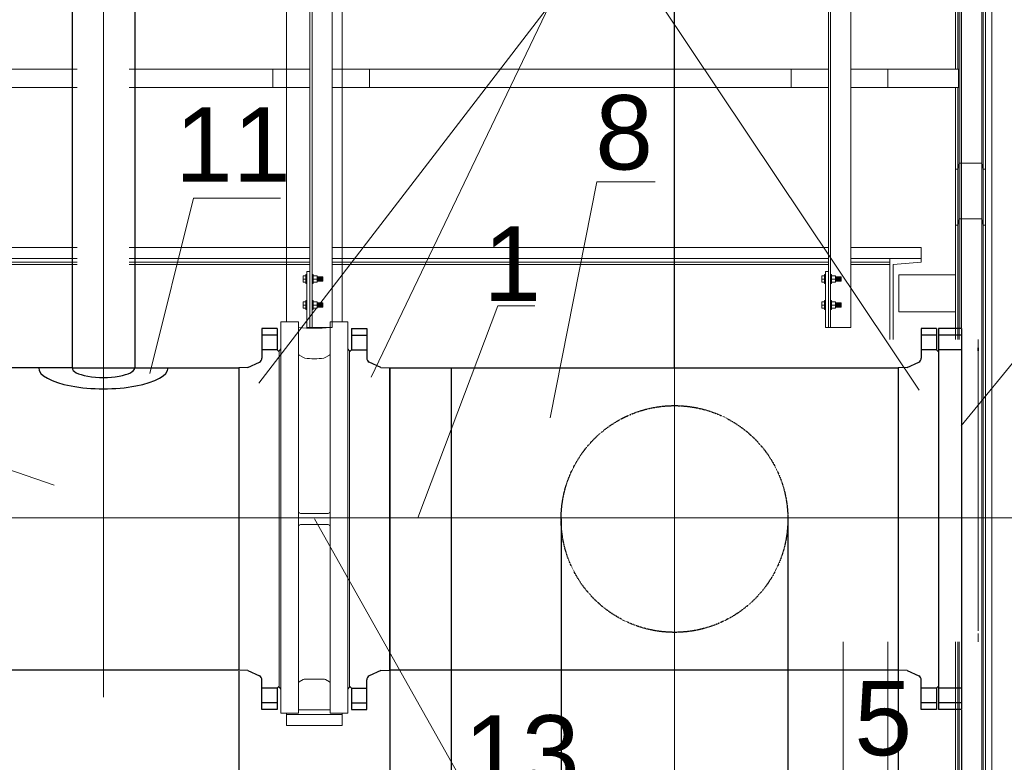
# Model space of a CAD drawing. Header units: millimetres. Extents: x -3176 to 162662, y -36434 to 57907.
# Tile 46 of 155: x 88413 to 91062, y -1415 to 583. Entities that reach past the tile are written whole.
import ezdxf

# ---------------------------------------------------------------- set-up
doc = ezdxf.new("R2010")
doc.units = ezdxf.units.MM
doc.linetypes.add('CENTER', pattern=[2, 1.25, -0.25, 0.25, -0.25])
doc.linetypes.add('HIDDEN', pattern=[0.125, 0.085, -0.04])
doc.layers.get('0').update_dxf_attribs({"lineweight": 5})
for name, color, linetype, lineweight in [('!UG_kształtki', 10, 'Continuous', 30), ('!UG_Naw_N1', 112, 'Continuous', 30), ('!UG_Pomocnicza', 7, 'Continuous', 5), ('!UG_wymiary', 7, 'Continuous', 5), ('1-Sheet - 32170-CIV-6170-DW-2035-015-02 - PRZEKROJE A-A - B-B$0$A-COLS', 8, 'Continuous', 0), ('1-Sheet - 32170-CIV-6170-DW-2035-015-02 - PRZEKROJE A-A - B-B$0$A-GENM', 8, 'Continuous', 0), ('1-Sheet - 32170-CIV-6170-DW-2035-015-02 - PRZEKROJE A-A - B-B$0$A-WALL', 8, 'Continuous', 0), ('1-Sheet - 32170-CIV-6170-DW-2035-015-02 - PRZEKROJE A-A - B-B$0$Q-SPCQ', 8, 'Continuous', 0), ('1-Sheet - 32170-CIV-6170-DW-2035-015-02 - PRZEKROJE A-A - B-B$0$S-BEAM', 8, 'Continuous', 0)]:
    doc.layers.add(name, color=color, linetype=linetype, lineweight=lineweight)
doc.layers.add('!UG_tekst', color=7, linetype='Continuous')
doc.styles.get("Standard").update_dxf_attribs({"font": 'arial.ttf'})
doc.dimstyles.get("Standard").update_dxf_attribs({"dimtxt": 100, "dimasz": 100, "dimexe": 0.18, "dimexo": 2, "dimgap": 0.09, "dimtad": 1, "dimdec": 0, "dimzin": 0, "dimdsep": 46, "dimtxsty": 'Standard', "dimblk": 'OBLIQUE', "dimcen": 0, "dimdle": 0.5, "dimclrd": 256, "dimclrt": 256, "dimadec": 0, "dimazin": 0, "dimtfac": 1, "dimtdec": 0, "dimtofl": 0, "dimtmove": 1, "dimatfit": 3, "dimldrblk": 'OBLIQUE', "dimfxl": 1, "dimtfillclr": 256, "dimtolj": 1, "dimtzin": 0, "dimlwd": -1, "dimarcsym": 0})

# ---------------------------------------------------------------- blocks, each defined once
blk = doc.blocks.new('_OBLIQUE')
at = {"color": 0, "linetype": 'ByBlock'}
blk.add_line((-0.5, -0.5), (0.5, 0.5), dxfattribs=at)
blk = doc.blocks.new('*D41')
at = {"layer": '!UG_Pomocnicza', "transparency": 16777216}
blk.add_line((90946.1, 4246.9), (94129.1, 4246.9), dxfattribs=at)
at = {"layer": '!UG_Pomocnicza', "color": 0, "lineweight": -2, "transparency": 16777216}
for p, q in [((90946.6, -245.7), (90946.6, 4247.1)), ((94128.6, 4248.9), (94128.6, 4247.1))]:
    blk.add_line(p, q, dxfattribs=at)
at = {"layer": 'Defpoints', "color": 0, "transparency": 16777216}
for p in [(94128.6, 4246.9), (94128.6, 4246.9), (90946.6, -247.7)]:
    blk.add_point(p, dxfattribs=at)
at = {"layer": '!UG_Pomocnicza', "transparency": 16777216, "xscale": 100, "yscale": 100, "zscale": 100, "rotation": 180}
blk.add_blockref('_OBLIQUE', (90946.6, 4246.9), dxfattribs=at)
at = {"layer": '!UG_Pomocnicza', "transparency": 16777216, "xscale": 100, "yscale": 100, "zscale": 100}
blk.add_blockref('_OBLIQUE', (94128.6, 4246.9), dxfattribs=at)
at = {"layer": '!UG_Pomocnicza', "transparency": 16777216, "insert": (92537.6, 4298.1), "char_height": 100, "attachment_point": 5}
blk.add_mtext('\\A1;3182', dxfattribs=at)
blk = doc.blocks.new('*D44')
at = {"layer": '!UG_Pomocnicza', "transparency": 16777216}
blk.add_line((90174.1, 4246.9), (90947.1, 4246.9), dxfattribs=at)
at = {"layer": '!UG_Pomocnicza', "color": 0, "lineweight": -2, "transparency": 16777216}
for p, q in [((90174.6, -351.7), (90174.6, 4247.1)), ((90946.6, 4248.9), (90946.6, 4247.1))]:
    blk.add_line(p, q, dxfattribs=at)
at = {"layer": 'Defpoints', "color": 0, "transparency": 16777216}
for p in [(90946.6, 4246.9), (90946.6, 4246.9), (90174.6, -353.7)]:
    blk.add_point(p, dxfattribs=at)
at = {"layer": '!UG_Pomocnicza', "transparency": 16777216, "xscale": 100, "yscale": 100, "zscale": 100, "rotation": 180}
blk.add_blockref('_OBLIQUE', (90174.6, 4246.9), dxfattribs=at)
at = {"layer": '!UG_Pomocnicza', "transparency": 16777216, "xscale": 100, "yscale": 100, "zscale": 100}
blk.add_blockref('_OBLIQUE', (90946.6, 4246.9), dxfattribs=at)
at = {"layer": '!UG_Pomocnicza', "transparency": 16777216, "insert": (90560.6, 4297.2), "char_height": 100, "attachment_point": 5}
blk.add_mtext('\\A1;772', dxfattribs=at)
blk = doc.blocks.new('*D69')
at = {"layer": '!UG_Pomocnicza', "color": 0, "lineweight": -2, "transparency": 16777216}
for p, q in [((88239.6, -1168.7), (88239.6, -1829.2)), ((89002.6, -1169.3), (89002.6, -1829.2))]:
    blk.add_line(p, q, dxfattribs=at)
at = {"layer": '!UG_Pomocnicza', "transparency": 16777216}
blk.add_line((88239.1, -1829), (89003.1, -1829), dxfattribs=at)
at = {"layer": 'Defpoints', "color": 0, "transparency": 16777216}
for p in [(88239.6, -1166.7), (89002.6, -1167.3), (89002.6, -1829)]:
    blk.add_point(p, dxfattribs=at)
at = {"layer": '!UG_Pomocnicza', "transparency": 16777216, "xscale": 100, "yscale": 100, "zscale": 100, "rotation": 180}
blk.add_blockref('_OBLIQUE', (88239.6, -1829), dxfattribs=at)
at = {"layer": '!UG_Pomocnicza', "transparency": 16777216, "xscale": 100, "yscale": 100, "zscale": 100}
blk.add_blockref('_OBLIQUE', (89002.6, -1829), dxfattribs=at)
at = {"layer": '!UG_Pomocnicza', "transparency": 16777216, "insert": (88621.1, -1777.9), "char_height": 100, "attachment_point": 5}
blk.add_mtext('\\A1;763', dxfattribs=at)
blk = doc.blocks.new('*D71')
at = {"layer": '!UG_Pomocnicza', "color": 0, "lineweight": -2, "transparency": 16777216}
for p, q in [((89408.6, -1168.7), (89408.6, -1829.2)), ((89573.6, -1168.7), (89573.6, -1829.2))]:
    blk.add_line(p, q, dxfattribs=at)
at = {"layer": '!UG_Pomocnicza', "transparency": 16777216}
for p, q in [((89408.1, -1829), (89574.1, -1829)), ((89491.1, -1829), (89537.1, -1982.5)), ((89537.1, -1982.5), (89749.6, -1982.5))]:
    blk.add_line(p, q, dxfattribs=at)
at = {"layer": 'Defpoints', "color": 0, "transparency": 16777216}
for p in [(89408.6, -1166.7), (89573.6, -1166.7), (89573.6, -1829)]:
    blk.add_point(p, dxfattribs=at)
at = {"layer": '!UG_Pomocnicza', "transparency": 16777216, "xscale": 100, "yscale": 100, "zscale": 100, "rotation": 180}
blk.add_blockref('_OBLIQUE', (89408.6, -1829), dxfattribs=at)
at = {"layer": '!UG_Pomocnicza', "transparency": 16777216, "xscale": 100, "yscale": 100, "zscale": 100}
blk.add_blockref('_OBLIQUE', (89573.6, -1829), dxfattribs=at)
at = {"layer": '!UG_Pomocnicza', "transparency": 16777216, "insert": (89643.4, -1931.4), "char_height": 100, "attachment_point": 5}
blk.add_mtext('\\A1;165', dxfattribs=at)
blk = doc.blocks.new('*D73')
at = {"layer": '!UG_Pomocnicza', "color": 0, "lineweight": -2, "transparency": 16777216}
for p, q in [((90776.6, -1168.7), (90776.6, -1829.2)), ((90946.6, -1274.7), (90946.6, -1829.2))]:
    blk.add_line(p, q, dxfattribs=at)
at = {"layer": '!UG_Pomocnicza', "transparency": 16777216}
for p, q in [((90776.1, -1829), (90947.1, -1829)), ((90861.6, -1829), (90907.6, -1982.5)), ((90907.6, -1982.5), (91119, -1982.5))]:
    blk.add_line(p, q, dxfattribs=at)
at = {"layer": 'Defpoints', "color": 0, "transparency": 16777216}
for p in [(90776.6, -1166.7), (90946.6, -1272.7), (90946.6, -1829)]:
    blk.add_point(p, dxfattribs=at)
at = {"layer": '!UG_Pomocnicza', "transparency": 16777216, "xscale": 100, "yscale": 100, "zscale": 100, "rotation": 180}
blk.add_blockref('_OBLIQUE', (90776.6, -1829), dxfattribs=at)
at = {"layer": '!UG_Pomocnicza', "transparency": 16777216, "xscale": 100, "yscale": 100, "zscale": 100}
blk.add_blockref('_OBLIQUE', (90946.6, -1829), dxfattribs=at)
at = {"layer": '!UG_Pomocnicza', "transparency": 16777216, "insert": (91013.3, -1931.4), "char_height": 100, "attachment_point": 5}
blk.add_mtext('\\A1;170', dxfattribs=at)
blk = doc.blocks.new('1-Sheet - 32170-CIV-6170-DW-2035-015-02 - PRZEKROJE A-A - B-B')
at = {"layer": '1-Sheet - 32170-CIV-6170-DW-2035-015-02 - PRZEKROJE A-A - B-B$0$A-COLS'}
for p, q in [((9094.04, 19.7), (9094.04, 117)), ((9100.18, 19.7), (9100.18, 117)), ((9100.49, 18.05), (9100.49, 117)), ((9101.11, 18.05), (9101.11, 117)), ((8925.36, -24.48), (8925.36, 102.19)), ((9064.86, -24.47), (9064.86, 102.2)), ((8919.36, 99.19), (8919.36, -24.48)), ((8919.96, -24.48), (8919.96, 99.41)), ((9058.86, 99.2), (9058.86, -24.47)), ((9059.46, -24.47), (9059.46, 99.42)), ((9093.11, 45.03), (9093.11, 71.03)), ((9093.73, 45.03), (9093.73, 71.03)), ((9093.11, 18.05), (9093.11, 40.03)), ((9093.73, 18.05), (9093.73, 40.03)), ((9093.73, 18.05), (9094.04, 19.7)), ((9094.04, 19.7), (9100.18, 19.7)), ((9100.18, 19.7), (9100.49, 18.05)), ((9093.11, 18.05), (9093.73, 18.05)), ((9100.49, 18.05), (9101.11, 18.05)), ((9093.73, 3.05), (9093.11, 3.05)), ((9093.11, -27.76), (9093.11, 3.05)), ((9094.04, 4.7), (9093.73, 3.05)), ((9093.73, -27.76), (9093.73, 3.05)), ((9100.18, 4.7), (9094.04, 4.7)), ((9094.04, -27.76), (9094.04, 4.7)), ((9100.49, 3.05), (9100.18, 4.7)), ((9100.18, -190.3), (9100.18, 4.7)), ((9101.11, 3.05), (9100.49, 3.05)), ((9100.49, -190.3), (9100.49, 3.05)), ((9101.11, -190.3), (9101.11, 3.05)), ((8919.36, -24.48), (8919.56, -24.48)), ((8919.96, -24.48), (8919.56, -24.48)), ((8919.96, -24.48), (8920.76, -24.48)), ((8920.76, -24.48), (8924.96, -24.48)), ((8925.36, -24.48), (8924.96, -24.48)), ((9058.86, -24.47), (9059.06, -24.47)), ((9059.46, -24.47), (9059.06, -24.47)), ((9059.46, -24.47), (9060.26, -24.47)), ((9060.26, -24.47), (9064.46, -24.47)), ((9064.86, -24.47), (9064.46, -24.47)), ((9062.86, -185.97), (9062.86, -109.05)), ((9074.86, -109.05), (9074.86, -185.97)), ((9093.11, -190.3), (9093.11, -109.05)), ((9093.73, -190.3), (9093.73, -109.05)), ((9094.04, -190.3), (9094.04, -109.05))]:
    blk.add_line(p, q, dxfattribs=at)
at = {"layer": '1-Sheet - 32170-CIV-6170-DW-2035-015-02 - PRZEKROJE A-A - B-B$0$A-GENM'}
for p, q in [((8909.35, 40.02), (8909.35, 45.02)), ((8919.36, 45.02), (8909.35, 45.02)), ((8935.37, 45.02), (8925.31, 45.02)), ((8935.37, 45.02), (8935.37, 40.02)), ((9048.85, 40.03), (9048.85, 45.03)), ((9058.86, 45.03), (9048.85, 45.03)), ((9074.87, 45.03), (9064.81, 45.03)), ((9074.87, 45.03), (9074.87, 40.03)), ((8909.35, 40.02), (8919.36, 40.02)), ((8925.31, 40.02), (8935.37, 40.02)), ((9048.85, 40.03), (9058.86, 40.03)), ((9064.81, 40.03), (9074.87, 40.03)), ((8918.51, -10.78), (8918.51, -10.98)), ((8918.51, -10.78), (8918.51, -10.8)), ((8918.51, -11.97), (8918.51, -12.18)), ((8918.51, -12.16), (8918.51, -12.18)), ((8920.01, -10.87), (8920.01, -10.78)), ((8920.01, -10.98), (8920.01, -10.78)), ((8920.01, -12.18), (8920.01, -11.97)), ((8920.01, -12.18), (8920.01, -12.09)), ((9058.01, -10.77), (9058.01, -10.97)), ((9058.01, -10.77), (9058.01, -10.8)), ((9058.01, -11.97), (9058.01, -12.17)), ((9058.01, -12.15), (9058.01, -12.17)), ((9059.51, -10.87), (9059.51, -10.77)), ((9059.51, -10.97), (9059.51, -10.77)), ((9059.51, -12.17), (9059.51, -11.97)), ((9059.51, -12.17), (9059.51, -12.08)), ((8918.51, -17.78), (8918.51, -17.98)), ((8918.51, -17.78), (8918.51, -17.8)), ((8920.01, -17.87), (8920.01, -17.78)), ((8920.01, -17.98), (8920.01, -17.78)), ((9058.01, -17.77), (9058.01, -17.98)), ((9058.01, -17.77), (9058.01, -17.8)), ((9059.51, -17.87), (9059.51, -17.77)), ((9059.51, -17.98), (9059.51, -17.77)), ((8918.51, -18.97), (8918.51, -19.18)), ((8918.51, -19.16), (8918.51, -19.18)), ((8920.01, -19.18), (8920.01, -18.97)), ((8920.01, -19.18), (8920.01, -19.09)), ((9058.01, -18.97), (9058.01, -19.17)), ((9058.01, -19.15), (9058.01, -19.17)), ((9059.51, -19.17), (9059.51, -18.97)), ((9059.51, -19.17), (9059.51, -19.08))]:
    blk.add_line(p, q, dxfattribs=at)
at = {"layer": '1-Sheet - 32170-CIV-6170-DW-2035-015-02 - PRZEKROJE A-A - B-B$0$A-WALL'}
blk.add_line((9102.86, -207.17), (9102.86, 275), dxfattribs=at)
at = {"layer": '1-Sheet - 32170-CIV-6170-DW-2035-015-02 - PRZEKROJE A-A - B-B$0$Q-SPCQ'}
for p, q in [((8918.31, -10.3), (8918.31, -10.28)), ((8918.31, -10.28), (8918.56, -10.28)), ((8918.31, -10.28), (8918.31, -10.3)), ((8918.56, -10.3), (8918.31, -10.3)), ((8918.31, -10.37), (8918.31, -10.3)), ((8918.31, -10.3), (8918.31, -10.37)), ((8918.56, -10.3), (8918.31, -10.3)), ((8918.56, -10.37), (8918.31, -10.37)), ((8918.31, -10.48), (8918.31, -10.37)), ((8918.31, -10.37), (8918.31, -10.48)), ((8918.56, -10.37), (8918.31, -10.37)), ((8918.56, -10.48), (8918.31, -10.48)), ((8918.31, -10.61), (8918.31, -10.48)), ((8918.31, -10.48), (8918.31, -10.63)), ((8918.56, -10.48), (8918.31, -10.48)), ((8919.96, -10.28), (8920.21, -10.28)), ((8920.21, -10.3), (8919.96, -10.3)), ((8920.21, -10.3), (8919.96, -10.3)), ((8920.21, -10.37), (8919.96, -10.37)), ((8920.21, -10.37), (8919.96, -10.37)), ((8920.21, -10.48), (8919.96, -10.48)), ((8920.21, -10.48), (8919.96, -10.48)), ((8920.21, -10.28), (8920.21, -10.3)), ((8920.21, -10.3), (8920.21, -10.28)), ((8920.21, -10.3), (8920.21, -10.37)), ((8920.21, -10.37), (8920.21, -10.3)), ((8920.21, -10.37), (8920.21, -10.48)), ((8920.21, -10.48), (8920.21, -10.37)), ((8920.21, -10.48), (8920.21, -10.61)), ((8920.21, -10.63), (8920.21, -10.48)), ((9057.81, -10.3), (9057.81, -10.27)), ((9057.81, -10.27), (9058.06, -10.27)), ((9057.81, -10.27), (9057.81, -10.3)), ((9058.06, -10.3), (9057.81, -10.3)), ((9057.81, -10.36), (9057.81, -10.3)), ((9057.81, -10.3), (9057.81, -10.36)), ((9058.06, -10.3), (9057.81, -10.3)), ((9058.06, -10.36), (9057.81, -10.36)), ((9057.81, -10.48), (9057.81, -10.36)), ((9057.81, -10.36), (9057.81, -10.48)), ((9058.06, -10.36), (9057.81, -10.36)), ((9058.06, -10.48), (9057.81, -10.48)), ((9057.81, -10.61), (9057.81, -10.48)), ((9057.81, -10.48), (9057.81, -10.62)), ((9058.06, -10.48), (9057.81, -10.48)), ((9059.46, -10.27), (9059.71, -10.27)), ((9059.71, -10.3), (9059.46, -10.3)), ((9059.71, -10.3), (9059.46, -10.3)), ((9059.71, -10.36), (9059.46, -10.36)), ((9059.71, -10.36), (9059.46, -10.36)), ((9059.71, -10.48), (9059.46, -10.48)), ((9059.71, -10.48), (9059.46, -10.48)), ((9059.71, -10.27), (9059.71, -10.3)), ((9059.71, -10.3), (9059.71, -10.27)), ((9059.71, -10.3), (9059.71, -10.36)), ((9059.71, -10.36), (9059.71, -10.3)), ((9059.71, -10.36), (9059.71, -10.48)), ((9059.71, -10.48), (9059.71, -10.36)), ((9059.71, -10.48), (9059.71, -10.61)), ((9059.71, -10.62), (9059.71, -10.48)), ((8917.56, -10.61), (8918.31, -10.61)), ((8917.56, -10.61), (8917.56, -11.48)), ((8917.56, -11.48), (8918.31, -11.48)), ((8917.56, -11.48), (8917.56, -12.35)), ((8917.56, -12.35), (8918.31, -12.35)), ((8918.31, -10.97), (8918.31, -10.61)), ((8918.56, -10.63), (8918.31, -10.63)), ((8918.31, -10.63), (8918.31, -10.81)), ((8918.56, -10.63), (8918.31, -10.63)), ((8918.51, -10.81), (8918.31, -10.81)), ((8918.31, -10.81), (8918.31, -11.02)), ((8918.56, -10.81), (8918.31, -10.81)), ((8918.31, -11.02), (8918.31, -11.25)), ((8918.56, -11.02), (8918.31, -11.02)), ((8918.31, -11.25), (8918.31, -11.48)), ((8918.56, -11.25), (8918.31, -11.25)), ((8918.31, -11.48), (8918.31, -11.71)), ((8918.56, -11.48), (8918.31, -11.48)), ((8918.31, -11.71), (8918.31, -11.94)), ((8918.56, -11.71), (8918.31, -11.71)), ((8918.31, -11.94), (8918.31, -12.15)), ((8918.56, -11.94), (8918.31, -11.94)), ((8918.31, -12.35), (8918.31, -11.94)), ((8918.51, -12.15), (8918.31, -12.15)), ((8918.31, -12.15), (8918.31, -12.33)), ((8918.56, -12.15), (8918.31, -12.15)), ((8918.56, -12.33), (8918.31, -12.33)), ((8918.31, -12.33), (8918.31, -12.48)), ((8918.56, -12.33), (8918.31, -12.33)), ((8918.31, -12.48), (8918.31, -12.35)), ((8918.56, -12.48), (8918.31, -12.48)), ((8918.31, -12.59), (8918.31, -12.48)), ((8918.31, -12.48), (8918.31, -12.59)), ((8918.56, -12.48), (8918.31, -12.48)), ((8918.56, -12.59), (8918.31, -12.59)), ((8918.31, -12.66), (8918.31, -12.59)), ((8918.31, -12.59), (8918.31, -12.66)), ((8918.56, -12.59), (8918.31, -12.59)), ((8918.56, -12.66), (8918.31, -12.66)), ((8918.31, -12.68), (8918.31, -12.66)), ((8918.31, -12.66), (8918.31, -12.68)), ((8918.56, -12.66), (8918.31, -12.66)), ((8918.56, -12.68), (8918.31, -12.68)), ((8920.21, -10.63), (8919.96, -10.63)), ((8920.21, -10.63), (8919.96, -10.63)), ((8920.21, -10.81), (8919.96, -10.81)), ((8920.21, -10.81), (8919.96, -10.81)), ((8920.21, -11.02), (8919.96, -11.02)), ((8920.21, -11.25), (8919.96, -11.25)), ((8920.21, -11.48), (8919.96, -11.48)), ((8920.21, -11.71), (8919.96, -11.71)), ((8920.21, -11.94), (8919.96, -11.94)), ((8920.21, -12.15), (8919.96, -12.15)), ((8920.21, -12.15), (8919.96, -12.15)), ((8920.21, -12.33), (8919.96, -12.33)), ((8920.21, -12.33), (8919.96, -12.33)), ((8920.21, -12.48), (8919.96, -12.48)), ((8920.21, -12.48), (8919.96, -12.48)), ((8920.21, -12.59), (8919.96, -12.59)), ((8920.21, -12.59), (8919.96, -12.59)), ((8920.21, -12.66), (8919.96, -12.66)), ((8920.21, -12.66), (8919.96, -12.66)), ((8920.21, -12.68), (8919.96, -12.68)), ((8920.21, -10.61), (8921.29, -10.61)), ((8920.21, -10.61), (8920.21, -10.97)), ((8920.21, -10.81), (8920.21, -10.63)), ((8920.21, -11.02), (8920.21, -10.81)), ((8920.21, -11.25), (8920.21, -11.02)), ((8920.21, -11.48), (8920.21, -11.25)), ((8920.21, -11.71), (8920.21, -11.48)), ((8920.21, -11.48), (8921.29, -11.48)), ((8920.21, -11.94), (8920.21, -11.71)), ((8920.21, -12.15), (8920.21, -11.94)), ((8920.21, -11.94), (8920.21, -12.35)), ((8920.21, -12.33), (8920.21, -12.15)), ((8920.21, -12.48), (8920.21, -12.33)), ((8920.21, -12.35), (8920.21, -12.48)), ((8920.21, -12.35), (8921.29, -12.35)), ((8920.21, -12.48), (8920.21, -12.59)), ((8920.21, -12.59), (8920.21, -12.48)), ((8920.21, -12.59), (8920.21, -12.66)), ((8920.21, -12.66), (8920.21, -12.59)), ((8920.21, -12.66), (8920.21, -12.68)), ((8920.21, -12.68), (8920.21, -12.66)), ((8921.29, -11.48), (8921.29, -10.61)), ((8921.29, -10.88), (8922.81, -10.88)), ((8922.81, -10.92), (8921.29, -10.92)), ((8922.81, -11.05), (8921.29, -11.05)), ((8922.81, -11.25), (8921.29, -11.25)), ((8921.29, -12.35), (8921.29, -11.48)), ((8922.81, -11.48), (8921.29, -11.48)), ((8922.81, -11.71), (8921.29, -11.71)), ((8922.81, -11.9), (8921.29, -11.9)), ((8922.81, -12.03), (8921.29, -12.03)), ((8922.81, -12.08), (8921.29, -12.08)), ((8922.81, -10.92), (8922.81, -10.88)), ((8922.81, -11.05), (8922.81, -10.92)), ((8922.81, -11.25), (8922.81, -11.05)), ((8922.81, -11.48), (8922.81, -11.25)), ((8922.81, -11.71), (8922.81, -11.48)), ((8922.81, -11.9), (8922.81, -11.71)), ((8922.81, -12.03), (8922.81, -11.9)), ((8922.81, -12.08), (8922.81, -12.03)), ((9057.06, -10.61), (9057.81, -10.61)), ((9057.06, -10.61), (9057.06, -11.47)), ((9057.06, -11.47), (9057.81, -11.47)), ((9057.06, -11.47), (9057.06, -12.34)), ((9057.06, -12.34), (9057.81, -12.34)), ((9057.81, -10.97), (9057.81, -10.61)), ((9058.06, -10.62), (9057.81, -10.62)), ((9057.81, -10.62), (9057.81, -10.81)), ((9058.06, -10.62), (9057.81, -10.62)), ((9058.01, -10.81), (9057.81, -10.81)), ((9057.81, -10.81), (9057.81, -11.01)), ((9058.06, -10.81), (9057.81, -10.81)), ((9057.81, -11.01), (9057.81, -11.24)), ((9058.06, -11.01), (9057.81, -11.01)), ((9057.81, -11.24), (9057.81, -11.47)), ((9058.06, -11.24), (9057.81, -11.24)), ((9057.81, -11.47), (9057.81, -11.71)), ((9058.06, -11.47), (9057.81, -11.47)), ((9057.81, -11.71), (9057.81, -11.93)), ((9058.06, -11.71), (9057.81, -11.71)), ((9057.81, -11.93), (9057.81, -12.14)), ((9058.06, -11.93), (9057.81, -11.93)), ((9057.81, -12.34), (9057.81, -11.93)), ((9058.01, -12.14), (9057.81, -12.14)), ((9057.81, -12.14), (9057.81, -12.32)), ((9058.06, -12.14), (9057.81, -12.14)), ((9058.06, -12.32), (9057.81, -12.32)), ((9057.81, -12.32), (9057.81, -12.47)), ((9058.06, -12.32), (9057.81, -12.32)), ((9057.81, -12.47), (9057.81, -12.34)), ((9058.06, -12.47), (9057.81, -12.47)), ((9057.81, -12.58), (9057.81, -12.47)), ((9057.81, -12.47), (9057.81, -12.58)), ((9058.06, -12.47), (9057.81, -12.47)), ((9058.06, -12.58), (9057.81, -12.58)), ((9057.81, -12.65), (9057.81, -12.58)), ((9057.81, -12.58), (9057.81, -12.65)), ((9058.06, -12.58), (9057.81, -12.58)), ((9058.06, -12.65), (9057.81, -12.65)), ((9057.81, -12.67), (9057.81, -12.65)), ((9057.81, -12.65), (9057.81, -12.67)), ((9058.06, -12.65), (9057.81, -12.65)), ((9058.06, -12.67), (9057.81, -12.67)), ((9059.71, -10.62), (9059.46, -10.62)), ((9059.71, -10.62), (9059.46, -10.62)), ((9059.71, -10.81), (9059.46, -10.81)), ((9059.71, -10.81), (9059.46, -10.81)), ((9059.71, -11.01), (9059.46, -11.01)), ((9059.71, -11.24), (9059.46, -11.24)), ((9059.71, -11.47), (9059.46, -11.47)), ((9059.71, -11.71), (9059.46, -11.71)), ((9059.71, -11.93), (9059.46, -11.93)), ((9059.71, -12.14), (9059.46, -12.14)), ((9059.71, -12.14), (9059.46, -12.14)), ((9059.71, -12.32), (9059.46, -12.32)), ((9059.71, -12.32), (9059.46, -12.32)), ((9059.71, -12.47), (9059.46, -12.47)), ((9059.71, -12.47), (9059.46, -12.47)), ((9059.71, -12.58), (9059.46, -12.58)), ((9059.71, -12.58), (9059.46, -12.58)), ((9059.71, -12.65), (9059.46, -12.65)), ((9059.71, -12.65), (9059.46, -12.65)), ((9059.71, -12.67), (9059.46, -12.67)), ((9059.71, -10.61), (9060.79, -10.61)), ((9059.71, -10.61), (9059.71, -10.97)), ((9059.71, -10.81), (9059.71, -10.62)), ((9059.71, -11.01), (9059.71, -10.81)), ((9059.71, -11.24), (9059.71, -11.01)), ((9059.71, -11.47), (9059.71, -11.24)), ((9059.71, -11.71), (9059.71, -11.47)), ((9059.71, -11.47), (9060.79, -11.47)), ((9059.71, -11.93), (9059.71, -11.71)), ((9059.71, -12.14), (9059.71, -11.93)), ((9059.71, -11.93), (9059.71, -12.34)), ((9059.71, -12.32), (9059.71, -12.14)), ((9059.71, -12.47), (9059.71, -12.32)), ((9059.71, -12.34), (9059.71, -12.47)), ((9059.71, -12.34), (9060.79, -12.34)), ((9059.71, -12.47), (9059.71, -12.58)), ((9059.71, -12.58), (9059.71, -12.47)), ((9059.71, -12.58), (9059.71, -12.65)), ((9059.71, -12.65), (9059.71, -12.58)), ((9059.71, -12.65), (9059.71, -12.67)), ((9059.71, -12.67), (9059.71, -12.65)), ((9060.79, -11.47), (9060.79, -10.61)), ((9060.79, -10.87), (9062.31, -10.87)), ((9062.31, -10.92), (9060.79, -10.92)), ((9062.31, -11.05), (9060.79, -11.05)), ((9062.31, -11.24), (9060.79, -11.24)), ((9060.79, -12.34), (9060.79, -11.47)), ((9062.31, -11.47), (9060.79, -11.47)), ((9062.31, -11.7), (9060.79, -11.7)), ((9062.31, -11.9), (9060.79, -11.9)), ((9062.31, -12.03), (9060.79, -12.03)), ((9062.31, -12.07), (9060.79, -12.07)), ((9062.31, -10.92), (9062.31, -10.87)), ((9062.31, -11.05), (9062.31, -10.92)), ((9062.31, -11.24), (9062.31, -11.05)), ((9062.31, -11.47), (9062.31, -11.24)), ((9062.31, -11.7), (9062.31, -11.47)), ((9062.31, -11.9), (9062.31, -11.7)), ((9062.31, -12.03), (9062.31, -11.9)), ((9062.31, -12.07), (9062.31, -12.03)), ((8917.56, -17.61), (8918.31, -17.61)), ((8917.56, -17.61), (8917.56, -18.48)), ((8917.56, -18.48), (8918.31, -18.48)), ((8917.56, -18.48), (8917.56, -19.35)), ((8918.31, -17.3), (8918.31, -17.28)), ((8918.31, -17.28), (8918.56, -17.28)), ((8918.31, -17.28), (8918.31, -17.3)), ((8918.56, -17.3), (8918.31, -17.3)), ((8918.31, -17.37), (8918.31, -17.3)), ((8918.31, -17.3), (8918.31, -17.37)), ((8918.56, -17.3), (8918.31, -17.3)), ((8918.56, -17.37), (8918.31, -17.37)), ((8918.31, -17.48), (8918.31, -17.37)), ((8918.31, -17.37), (8918.31, -17.48)), ((8918.56, -17.37), (8918.31, -17.37)), ((8918.56, -17.48), (8918.31, -17.48)), ((8918.31, -17.61), (8918.31, -17.48)), ((8918.31, -17.48), (8918.31, -17.63)), ((8918.56, -17.48), (8918.31, -17.48)), ((8918.31, -18.02), (8918.31, -17.61)), ((8918.56, -17.63), (8918.31, -17.63)), ((8918.31, -17.63), (8918.31, -17.81)), ((8918.56, -17.63), (8918.31, -17.63)), ((8918.51, -17.81), (8918.31, -17.81)), ((8918.31, -17.81), (8918.31, -18.02)), ((8918.56, -17.81), (8918.31, -17.81)), ((8918.31, -18.02), (8918.31, -18.25)), ((8918.56, -18.02), (8918.31, -18.02)), ((8918.31, -18.25), (8918.31, -18.48)), ((8918.56, -18.25), (8918.31, -18.25)), ((8918.31, -18.48), (8918.31, -18.71)), ((8918.56, -18.48), (8918.31, -18.48)), ((8919.96, -17.28), (8920.21, -17.28)), ((8920.21, -17.3), (8919.96, -17.3)), ((8920.21, -17.3), (8919.96, -17.3)), ((8920.21, -17.37), (8919.96, -17.37)), ((8920.21, -17.37), (8919.96, -17.37)), ((8920.21, -17.48), (8919.96, -17.48)), ((8920.21, -17.48), (8919.96, -17.48)), ((8920.21, -17.63), (8919.96, -17.63)), ((8920.21, -17.63), (8919.96, -17.63)), ((8920.21, -17.81), (8919.96, -17.81)), ((8920.21, -17.81), (8919.96, -17.81)), ((8920.21, -18.02), (8919.96, -18.02)), ((8920.21, -18.25), (8919.96, -18.25)), ((8920.21, -18.48), (8919.96, -18.48)), ((8920.21, -17.28), (8920.21, -17.3)), ((8920.21, -17.3), (8920.21, -17.28)), ((8920.21, -17.3), (8920.21, -17.37)), ((8920.21, -17.37), (8920.21, -17.3)), ((8920.21, -17.37), (8920.21, -17.48)), ((8920.21, -17.48), (8920.21, -17.37)), ((8920.21, -17.48), (8920.21, -17.61)), ((8920.21, -17.63), (8920.21, -17.48)), ((8920.21, -17.61), (8921.29, -17.61)), ((8920.21, -17.61), (8920.21, -18.02)), ((8920.21, -17.81), (8920.21, -17.63)), ((8920.21, -18.02), (8920.21, -17.81)), ((8920.21, -18.25), (8920.21, -18.02)), ((8920.21, -18.48), (8920.21, -18.25)), ((8920.21, -18.71), (8920.21, -18.48)), ((8920.21, -18.48), (8921.29, -18.48)), ((8921.29, -18.48), (8921.29, -17.61)), ((8921.29, -17.88), (8922.81, -17.88)), ((8922.81, -17.92), (8921.29, -17.92)), ((8922.81, -18.05), (8921.29, -18.05)), ((8922.81, -18.25), (8921.29, -18.25)), ((8921.29, -19.35), (8921.29, -18.48)), ((8922.81, -18.48), (8921.29, -18.48)), ((8922.81, -17.92), (8922.81, -17.88)), ((8922.81, -18.05), (8922.81, -17.92)), ((8922.81, -18.25), (8922.81, -18.05)), ((8922.81, -18.48), (8922.81, -18.25)), ((8922.81, -18.71), (8922.81, -18.48)), ((9057.06, -17.61), (9057.81, -17.61)), ((9057.06, -17.61), (9057.06, -18.47)), ((9057.06, -18.47), (9057.81, -18.47)), ((9057.06, -18.47), (9057.06, -19.34)), ((9057.81, -17.3), (9057.81, -17.27)), ((9057.81, -17.27), (9058.06, -17.27)), ((9057.81, -17.27), (9057.81, -17.3)), ((9058.06, -17.3), (9057.81, -17.3)), ((9057.81, -17.36), (9057.81, -17.3)), ((9057.81, -17.3), (9057.81, -17.36)), ((9058.06, -17.3), (9057.81, -17.3)), ((9058.06, -17.36), (9057.81, -17.36)), ((9057.81, -17.48), (9057.81, -17.36)), ((9057.81, -17.36), (9057.81, -17.48)), ((9058.06, -17.36), (9057.81, -17.36)), ((9058.06, -17.48), (9057.81, -17.48)), ((9057.81, -17.61), (9057.81, -17.48)), ((9057.81, -17.48), (9057.81, -17.62)), ((9058.06, -17.48), (9057.81, -17.48)), ((9057.81, -18.01), (9057.81, -17.61)), ((9058.06, -17.62), (9057.81, -17.62)), ((9057.81, -17.62), (9057.81, -17.81)), ((9058.06, -17.62), (9057.81, -17.62)), ((9058.01, -17.81), (9057.81, -17.81)), ((9057.81, -17.81), (9057.81, -18.01)), ((9058.06, -17.81), (9057.81, -17.81)), ((9057.81, -18.01), (9057.81, -18.24)), ((9058.06, -18.01), (9057.81, -18.01)), ((9057.81, -18.24), (9057.81, -18.47)), ((9058.06, -18.24), (9057.81, -18.24)), ((9057.81, -18.47), (9057.81, -18.71)), ((9058.06, -18.47), (9057.81, -18.47)), ((9059.46, -17.27), (9059.71, -17.27)), ((9059.71, -17.3), (9059.46, -17.3)), ((9059.71, -17.3), (9059.46, -17.3)), ((9059.71, -17.36), (9059.46, -17.36)), ((9059.71, -17.36), (9059.46, -17.36)), ((9059.71, -17.48), (9059.46, -17.48)), ((9059.71, -17.48), (9059.46, -17.48)), ((9059.71, -17.62), (9059.46, -17.62)), ((9059.71, -17.62), (9059.46, -17.62)), ((9059.71, -17.81), (9059.46, -17.81)), ((9059.71, -17.81), (9059.46, -17.81)), ((9059.71, -18.01), (9059.46, -18.01)), ((9059.71, -18.24), (9059.46, -18.24)), ((9059.71, -18.47), (9059.46, -18.47)), ((9059.71, -17.27), (9059.71, -17.3)), ((9059.71, -17.3), (9059.71, -17.27)), ((9059.71, -17.3), (9059.71, -17.36)), ((9059.71, -17.36), (9059.71, -17.3)), ((9059.71, -17.36), (9059.71, -17.48)), ((9059.71, -17.48), (9059.71, -17.36)), ((9059.71, -17.48), (9059.71, -17.61)), ((9059.71, -17.62), (9059.71, -17.48)), ((9059.71, -17.61), (9060.79, -17.61)), ((9059.71, -17.61), (9059.71, -18.01)), ((9059.71, -17.81), (9059.71, -17.62)), ((9059.71, -18.01), (9059.71, -17.81)), ((9059.71, -18.24), (9059.71, -18.01)), ((9059.71, -18.47), (9059.71, -18.24)), ((9059.71, -18.71), (9059.71, -18.47)), ((9059.71, -18.47), (9060.79, -18.47)), ((9060.79, -18.47), (9060.79, -17.61)), ((9060.79, -17.87), (9062.31, -17.87)), ((9062.31, -17.92), (9060.79, -17.92)), ((9062.31, -18.05), (9060.79, -18.05)), ((9062.31, -18.24), (9060.79, -18.24)), ((9060.79, -19.34), (9060.79, -18.47)), ((9062.31, -18.47), (9060.79, -18.47)), ((9062.31, -17.92), (9062.31, -17.87)), ((9062.31, -18.05), (9062.31, -17.92)), ((9062.31, -18.24), (9062.31, -18.05)), ((9062.31, -18.47), (9062.31, -18.24)), ((9062.31, -18.7), (9062.31, -18.47)), ((8917.56, -19.35), (8918.31, -19.35)), ((8918.31, -18.71), (8918.31, -18.94)), ((8918.56, -18.71), (8918.31, -18.71)), ((8918.31, -18.94), (8918.31, -19.15)), ((8918.56, -18.94), (8918.31, -18.94)), ((8918.31, -19.35), (8918.31, -18.94)), ((8918.51, -19.15), (8918.31, -19.15)), ((8918.31, -19.15), (8918.31, -19.33)), ((8918.56, -19.15), (8918.31, -19.15)), ((8918.56, -19.33), (8918.31, -19.33)), ((8918.31, -19.33), (8918.31, -19.48)), ((8918.56, -19.33), (8918.31, -19.33)), ((8918.31, -19.48), (8918.31, -19.35)), ((8918.56, -19.48), (8918.31, -19.48)), ((8918.31, -19.59), (8918.31, -19.48)), ((8918.31, -19.48), (8918.31, -19.59)), ((8918.56, -19.48), (8918.31, -19.48)), ((8918.56, -19.59), (8918.31, -19.59)), ((8918.31, -19.66), (8918.31, -19.59)), ((8918.31, -19.59), (8918.31, -19.66)), ((8918.56, -19.59), (8918.31, -19.59)), ((8918.56, -19.66), (8918.31, -19.66)), ((8918.31, -19.68), (8918.31, -19.66)), ((8918.31, -19.66), (8918.31, -19.68)), ((8918.56, -19.66), (8918.31, -19.66)), ((8918.56, -19.68), (8918.31, -19.68)), ((8920.21, -18.71), (8919.96, -18.71)), ((8920.21, -18.94), (8919.96, -18.94)), ((8920.21, -19.15), (8919.96, -19.15)), ((8920.21, -19.15), (8919.96, -19.15)), ((8920.21, -19.33), (8919.96, -19.33)), ((8920.21, -19.33), (8919.96, -19.33)), ((8920.21, -19.48), (8919.96, -19.48)), ((8920.21, -19.48), (8919.96, -19.48)), ((8920.21, -19.59), (8919.96, -19.59)), ((8920.21, -19.59), (8919.96, -19.59)), ((8920.21, -19.66), (8919.96, -19.66)), ((8920.21, -19.66), (8919.96, -19.66)), ((8920.21, -19.68), (8919.96, -19.68)), ((8920.21, -18.94), (8920.21, -18.71)), ((8920.21, -19.15), (8920.21, -18.94)), ((8920.21, -18.94), (8920.21, -19.35)), ((8920.21, -19.33), (8920.21, -19.15)), ((8920.21, -19.48), (8920.21, -19.33)), ((8920.21, -19.35), (8920.21, -19.48)), ((8920.21, -19.35), (8921.29, -19.35)), ((8920.21, -19.48), (8920.21, -19.59)), ((8920.21, -19.59), (8920.21, -19.48)), ((8920.21, -19.59), (8920.21, -19.66)), ((8920.21, -19.66), (8920.21, -19.59)), ((8920.21, -19.66), (8920.21, -19.68)), ((8920.21, -19.68), (8920.21, -19.66)), ((8922.81, -18.71), (8921.29, -18.71)), ((8922.81, -18.9), (8921.29, -18.9)), ((8922.81, -19.03), (8921.29, -19.03)), ((8922.81, -19.08), (8921.29, -19.08)), ((8922.81, -18.9), (8922.81, -18.71)), ((8922.81, -19.03), (8922.81, -18.9)), ((8922.81, -19.08), (8922.81, -19.03)), ((9057.06, -19.34), (9057.81, -19.34)), ((9057.81, -18.71), (9057.81, -18.93)), ((9058.06, -18.71), (9057.81, -18.71)), ((9057.81, -18.93), (9057.81, -19.14)), ((9058.06, -18.93), (9057.81, -18.93)), ((9057.81, -19.34), (9057.81, -18.93)), ((9058.01, -19.14), (9057.81, -19.14)), ((9057.81, -19.14), (9057.81, -19.32)), ((9058.06, -19.14), (9057.81, -19.14)), ((9058.06, -19.32), (9057.81, -19.32)), ((9057.81, -19.32), (9057.81, -19.47)), ((9058.06, -19.32), (9057.81, -19.32)), ((9057.81, -19.47), (9057.81, -19.34)), ((9058.06, -19.47), (9057.81, -19.47)), ((9057.81, -19.58), (9057.81, -19.47)), ((9057.81, -19.47), (9057.81, -19.58)), ((9058.06, -19.47), (9057.81, -19.47)), ((9058.06, -19.58), (9057.81, -19.58)), ((9057.81, -19.65), (9057.81, -19.58)), ((9057.81, -19.58), (9057.81, -19.65)), ((9058.06, -19.58), (9057.81, -19.58)), ((9058.06, -19.65), (9057.81, -19.65)), ((9057.81, -19.67), (9057.81, -19.65)), ((9057.81, -19.65), (9057.81, -19.67)), ((9058.06, -19.65), (9057.81, -19.65)), ((9058.06, -19.67), (9057.81, -19.67)), ((9059.71, -18.71), (9059.46, -18.71)), ((9059.71, -18.93), (9059.46, -18.93)), ((9059.71, -19.14), (9059.46, -19.14)), ((9059.71, -19.14), (9059.46, -19.14)), ((9059.71, -19.32), (9059.46, -19.32)), ((9059.71, -19.32), (9059.46, -19.32)), ((9059.71, -19.47), (9059.46, -19.47)), ((9059.71, -19.47), (9059.46, -19.47)), ((9059.71, -19.58), (9059.46, -19.58)), ((9059.71, -19.58), (9059.46, -19.58)), ((9059.71, -19.65), (9059.46, -19.65)), ((9059.71, -19.65), (9059.46, -19.65)), ((9059.71, -19.67), (9059.46, -19.67)), ((9059.71, -18.93), (9059.71, -18.71)), ((9059.71, -19.14), (9059.71, -18.93)), ((9059.71, -18.93), (9059.71, -19.34)), ((9059.71, -19.32), (9059.71, -19.14)), ((9059.71, -19.47), (9059.71, -19.32)), ((9059.71, -19.34), (9059.71, -19.47)), ((9059.71, -19.34), (9060.79, -19.34)), ((9059.71, -19.47), (9059.71, -19.58)), ((9059.71, -19.58), (9059.71, -19.47)), ((9059.71, -19.58), (9059.71, -19.65)), ((9059.71, -19.65), (9059.71, -19.58)), ((9059.71, -19.65), (9059.71, -19.67)), ((9059.71, -19.67), (9059.71, -19.65)), ((9062.31, -18.7), (9060.79, -18.7)), ((9062.31, -18.9), (9060.79, -18.9)), ((9062.31, -19.03), (9060.79, -19.03)), ((9062.31, -19.07), (9060.79, -19.07)), ((9062.31, -18.9), (9062.31, -18.7)), ((9062.31, -19.03), (9062.31, -18.9)), ((9062.31, -19.07), (9062.31, -19.03))]:
    blk.add_line(p, q, dxfattribs=at)
at = {"layer": '1-Sheet - 32170-CIV-6170-DW-2035-015-02 - PRZEKROJE A-A - B-B$0$S-BEAM'}
for p, q in [((8789.06, 45.01), (8856.77, 45.02)), ((8870.74, 45.02), (8919.36, 45.02)), ((8925.31, 45.02), (9058.86, 45.03)), ((9064.81, 45.03), (9093.86, 45.03)), ((9093.86, 45.03), (9093.86, 40.03)), ((8789.06, 40.01), (8856.77, 40.02)), ((8870.74, 40.02), (8919.36, 40.02)), ((8925.31, 40.02), (9058.86, 40.03)), ((9064.81, 40.03), (9093.86, 40.03)), ((9094.04, 19.7), (9093.73, 18.05)), ((9100.18, 19.7), (9094.04, 19.7)), ((9094.04, 4.7), (9094.04, 19.7)), ((9100.49, 18.05), (9100.18, 19.7)), ((9100.18, 4.7), (9100.18, 19.7)), ((9093.73, 18.05), (9093.11, 18.05)), ((9093.11, 3.05), (9093.11, 18.05)), ((9093.73, 3.05), (9093.73, 18.05)), ((9101.11, 18.05), (9100.49, 18.05)), ((9100.49, 3.05), (9100.49, 18.05)), ((9101.11, 3.05), (9101.11, 18.05)), ((9093.11, 3.05), (9093.73, 3.05)), ((9093.73, 3.05), (9094.04, 4.7)), ((9094.04, 4.7), (9100.18, 4.7)), ((9100.18, 4.7), (9100.49, 3.05)), ((9100.49, 3.05), (9101.11, 3.05)), ((8789.04, -2.97), (8856.77, -2.97)), ((8870.74, -2.97), (8919.36, -2.97)), ((8925.34, -2.97), (9058.86, -2.97)), ((9064.84, -2.97), (9083.86, -2.97)), ((9083.86, -2.97), (9083.86, -5.97)), ((8856.77, -5.97), (8789.04, -5.97)), ((8856.77, -5.98), (8789.04, -5.99)), ((8856.77, -6.94), (8789.04, -6.95)), ((8856.77, -7.55), (8789.04, -7.55)), ((8919.36, -5.97), (8870.74, -5.97)), ((8919.36, -5.98), (8870.74, -5.98)), ((8919.36, -6.94), (8870.74, -6.94)), ((8919.36, -7.54), (8870.74, -7.54)), ((9058.86, -5.97), (8925.34, -5.98)), ((9058.86, -5.97), (8925.34, -5.97)), ((9058.86, -6.93), (8925.34, -6.94)), ((9058.86, -7.54), (8925.34, -7.54)), ((9075.36, -5.97), (9064.84, -5.97)), ((9083.86, -5.97), (9064.84, -5.97)), ((9075.36, -6.93), (9064.84, -6.93)), ((9075.36, -7.54), (9064.84, -7.54)), ((9083.86, -5.97), (9075.36, -5.97)), ((9075.36, -5.97), (9075.36, -27.76)), ((9075.36, -5.97), (9075.36, -6.93)), ((9076.31, -7.54), (9083.86, -6.93)), ((9076.31, -27.76), (9076.31, -7.54)), ((9083.86, -6.93), (9083.86, -5.97)), ((8918.56, -24.48), (8918.56, -9.48)), ((8918.56, -9.48), (8919.36, -9.48)), ((8919.36, -9.48), (8919.36, -24.48)), ((9058.06, -24.47), (9058.06, -9.47)), ((9058.06, -9.47), (9058.86, -9.47)), ((9058.86, -9.47), (9058.86, -24.47)), ((9093.11, -10.3), (9077.81, -10.3)), ((9077.81, -10.3), (9077.81, -20.3)), ((9077.81, -20.3), (9093.11, -20.3)), ((8918.56, -24.48), (8919.36, -24.48)), ((9058.06, -24.47), (9058.86, -24.47)), ((9099.16, -29.94), (9099.16, -27.76)), ((9099.16, -30.72), (9099.16, -68.41)), ((9099.16, -68.41), (9099.16, -106.1)), ((9099.16, -109.06), (9099.16, -106.87))]:
    blk.add_line(p, q, dxfattribs=at)
at = {"layer": '1-Sheet - 32170-CIV-6170-DW-2035-015-02 - PRZEKROJE A-A - B-B$0$S-BEAM', "lineweight": 35}
blk.add_line((9099.16, -30.79), (9099.16, -29.94), dxfattribs=at)

msp = doc.modelspace()

# ---------------------------------------------------------------- linework, layer by layer
at = {"layer": '!UG_kształtki', "lineweight": 5}
for p, q in [((89130.59, -230.24), (89130.59, 1097.76)), ((89280.59, -230.24), (89280.59, 1097.76)), ((89115.59, -230.24), (89162.59, -230.24)), ((89115.59, -230.24), (89115.59, -760.24)), ((89162.59, -230.24), (89162.59, -760.24)), ((89248.59, -230.24), (89295.59, -230.24)), ((89248.59, -230.24), (89248.59, -760.24)), ((89295.59, -230.24), (89295.59, -760.24)), ((89110.59, -307.74), (89115.59, -302.74)), ((89110.59, -1212.74), (89110.59, -307.74)), ((89300.59, -307.74), (89295.59, -302.74)), ((89300.59, -1212.74), (89300.59, -307.74)), ((89176.41, -326.2), (89165.09, -319.66)), ((89234.77, -326.2), (89246.09, -319.66)), ((89115.59, -1282.24), (89115.59, -760.24)), ((89162.59, -1282.24), (89162.59, -760.24)), ((89168.59, -745.24), (89242.6, -745.24)), ((89248.59, -1282.24), (89248.59, -760.24)), ((89295.59, -1282.24), (89295.59, -760.24)), ((89168.59, -775.24), (89242.6, -775.24)), ((89175.94, -1192.1), (89165.09, -1198.36)), ((89180.94, -1190.76), (89224.59, -1190.76)), ((89230.24, -1190.76), (89205.59, -1190.76)), ((89235.24, -1192.1), (89246.09, -1198.36)), ((89110.59, -1212.74), (89115.59, -1217.74)), ((89300.59, -1212.74), (89295.59, -1217.74)), ((89115.59, -1282.24), (89162.59, -1282.24)), ((89130.59, -1286.24), (89130.59, -1282.24)), ((89130.59, -1286.24), (89280.59, -1286.24)), ((89130.59, -1316.24), (89130.59, -1286.24)), ((89162.59, -1273.46), (89248.59, -1273.46)), ((89248.59, -1282.24), (89295.59, -1282.24)), ((89280.59, -1286.24), (89280.59, -1282.24)), ((89280.59, -1316.24), (89280.59, -1286.24)), ((89130.59, -1316.24), (89280.59, -1316.24))]:
    msp.add_line(p, q, dxfattribs=at)
at = {"layer": '!UG_kształtki'}
for p, q in [((88553.94, 1071.06), (88553.94, -353.75)), ((88722.24, 1071.06), (88722.24, -353.74)), ((89026.99, -352.58), (89057.7, -338)), ((89384.12, -352.58), (89353.41, -338)), ((90801.03, -352.58), (90831.74, -338)), ((88553.94, -353.75), (88239.57, -353.74)), ((88553.94, -353.75), (88463.94, -353.75)), ((88553.94, -353.75), (88722.24, -353.74)), ((88722.24, -353.74), (88812.24, -353.74)), ((88812.24, -353.74), (89002.55, -353.74)), ((89002.55, -353.74), (89002.55, -1166.74)), ((89002.55, -353.74), (89002.55, -1166.74)), ((89408.56, -1166.74), (89408.56, -353.74)), ((89408.56, -1166.74), (89408.56, -353.74)), ((89408.56, -353.74), (89508.56, -353.74)), ((89508.56, -353.74), (90479.59, -353.74)), ((89573.59, -353.74), (89573.59, -1166.74)), ((90479.59, -353.74), (90776.59, -353.74)), ((90776.59, -353.74), (90776.59, -1166.74)), ((88439.57, -1166.74), (88239.57, -1166.74)), ((88708.44, -1166.74), (88439.57, -1166.74)), ((88902.55, -1166.74), (88708.44, -1166.74)), ((89002.55, -1166.74), (88902.55, -1166.74)), ((89026.99, -1167.9), (89057.7, -1182.49)), ((89384.12, -1167.9), (89353.41, -1182.49)), ((89508.56, -1166.74), (89408.56, -1166.74)), ((90776.59, -1166.74), (89508.56, -1166.74)), ((90801.03, -1167.9), (90831.74, -1182.49))]:
    msp.add_line(p, q, dxfattribs=at)
at = {"layer": '!UG_kształtki', "linetype": 'HIDDEN', "ltscale": 20}
for p, q in [((89869.59, -760.24), (89869.59, -1166.74)), ((90479.59, -760.24), (90479.59, -1166.74)), ((89869.59, -1166.74), (89869.59, -1674.24)), ((90479.59, -1166.74), (90479.59, -1674.24))]:
    msp.add_line(p, q, dxfattribs=at)
at = {"layer": '!UG_kształtki', "linetype": 'CENTER', "lineweight": 5}
msp.add_lwpolyline([(88638.09, 1896.36), (88638.09, -1239.37), (88638.09, -1239.37), (88638.09, -1239.37)], dxfattribs=at)
at = {"layer": '!UG_kształtki'}
for points in [[(89105.55, -247.74), (89064.55, -247.74)], [(89064.55, -247.74), (89064.55, -327.16)], [(89105.55, -247.74), (89105.55, -305.24)], [(89305.56, -247.74), (89305.56, -305.24)], [(89305.56, -247.74), (89346.56, -247.74)], [(89346.56, -247.74), (89346.56, -327.16)], [(90879.59, -247.74), (90838.59, -247.74)], [(90838.59, -247.74), (90838.59, -327.16)], [(90879.59, -247.74), (90879.59, -305.24)], [(90946.59, -247.74), (90884.59, -247.74)], [(90884.59, -247.74), (90884.59, -1272.74)], [(90946.59, -247.74), (90946.59, -1272.74)], [(89105.55, -265.74), (89064.55, -265.74)], [(89305.56, -265.74), (89346.56, -265.74)], [(90879.59, -265.74), (90838.59, -265.74)], [(90946.59, -265.74), (90884.59, -265.74)], [(89105.55, -304.74), (89064.55, -304.74)], [(89110.55, -310.24), (89105.55, -305.24)], [(89300.56, -310.24), (89305.56, -305.24)], [(89305.56, -304.74), (89346.56, -304.74)], [(90879.59, -304.74), (90838.59, -304.74)], [(90884.59, -310.24), (90879.59, -305.24)], [(90946.59, -304.74), (90884.59, -304.74)], [(90884.59, -310.24), (90884.59, -1210.24)], [(89026.99, -352.58), (89002.55, -353.74)], [(89002.55, -353.74), (89002.55, -1166.74)], [(89384.12, -352.58), (89408.56, -353.74)], [(89408.56, -353.74), (89408.56, -1166.74)], [(90801.03, -352.58), (90776.59, -353.74)], [(90776.59, -353.74), (90776.59, -1166.74)], [(89026.99, -1167.9), (89002.55, -1166.74)], [(89384.12, -1167.9), (89408.56, -1166.74)], [(90801.03, -1167.9), (90776.59, -1166.74)], [(89064.55, -1272.74), (89064.55, -1193.33)], [(89105.55, -1215.74), (89064.55, -1215.74)], [(89110.55, -1210.24), (89105.55, -1215.24)], [(89105.55, -1215.24), (89105.55, -1272.74)], [(89300.56, -1210.24), (89305.56, -1215.24)], [(89305.56, -1215.24), (89305.56, -1272.74)], [(89305.56, -1215.74), (89346.56, -1215.74)], [(89346.56, -1272.74), (89346.56, -1193.33)], [(90838.59, -1272.74), (90838.59, -1193.33)], [(90879.59, -1215.74), (90838.59, -1215.74)], [(90884.59, -1210.24), (90879.59, -1215.24)], [(90879.59, -1215.24), (90879.59, -1272.74)], [(90946.59, -1215.74), (90884.59, -1215.74)], [(89105.55, -1254.74), (89064.55, -1254.74)], [(89305.56, -1254.74), (89346.56, -1254.74)], [(90879.59, -1254.74), (90838.59, -1254.74)], [(90946.59, -1254.74), (90884.59, -1254.74)], [(89105.55, -1272.74), (89064.55, -1272.74)], [(89305.56, -1272.74), (89346.56, -1272.74)], [(90879.59, -1272.74), (90838.59, -1272.74)], [(90946.59, -1272.74), (90884.59, -1272.74)]]:
    msp.add_lwpolyline(points, dxfattribs=at)
at = {"layer": '!UG_kształtki', "linetype": 'CENTER', "lineweight": 0}
for points in [[(90174.59, -256.41), (90174.59, -1760.24), (90174.59, -1760.24), (90174.59, -1760.24)], [(83294.57, -757.24), (85294.57, -757.24), (91134.59, -757.24), (91134.59, -757.24)]]:
    msp.add_lwpolyline(points, dxfattribs=at)
at = {"layer": '!UG_kształtki', "linetype": 'HIDDEN'}
msp.add_circle((90174.59, -760.24), 305, dxfattribs=at)
at = {"layer": '!UG_kształtki', "lineweight": 5}
for centre, radius, start, end in [((89204.71, 207.52), 454.52, 264.68283, 275.54001), ((89167.59, -315.33), 5, 180, 240.00475), ((89243.59, -315.33), 5, 299.99524, 360), ((89181.42, -317.54), 10, 239.99911, 264.19697), ((89224.59, 107.28), 437.01, 264.19684, 267.50802), ((89186.59, 107.28), 437.01, 272.49172, 275.80317), ((89229.77, -317.54), 10, 275.80298, 300.00086), ((89168.59, -739.24), 6, 180, 270.00001), ((89242.59, -739.24), 6, 270, 0), ((89168.59, -781.24), 6, 90.00001, 180), ((89242.59, -781.24), 6, 0, 90.00001), ((89180.94, -1200.76), 10, 89.99999, 119.99933), ((89230.24, -1200.76), 10, 60.00065, 89.99999), ((89167.59, -1202.69), 5, 120.00029, 180.00001), ((89243.59, -1202.69), 5, 0.00004, 59.99976)]:
    msp.add_arc(centre, radius, start, end, dxfattribs=at)
at = {"layer": '!UG_kształtki'}
for centre, start, end in [((89052.55, -327.16), 295.40772, 0), ((89358.56, -327.16), 180, 244.59228), ((90826.59, -327.16), 295.40772, 0), ((89052.55, -1193.33), 0, 64.59228), ((89358.56, -1193.33), 115.40772, 180), ((90826.59, -1193.33), 0, 64.59228)]:
    msp.add_arc(centre, 12, start, end, dxfattribs=at)
for major_axis, ratio in [((174.15, 0), 0.3224712), ((84.15, 0), 0.3069326)]:
    msp.add_ellipse((88638.09, -353.74), major_axis=major_axis, ratio=ratio, start_param=3.1415927, end_param=6.283195, dxfattribs=at)
at = {"layer": '!UG_wymiary'}
for p, q in [((89056.68, -395), (89838.08, 621.67)), ((89358.4, -378.25), (89838.08, 621.67)), ((90139.8, 621.67), (90833.15, -413.28)), ((90945.99, -509.94), (91625.45, 324.04)), ((89840.4, -487.81), (89965.96, 146.94)), ((89965.96, 146.94), (90122.51, 146.94)), ((88763.07, -369.14), (88880.32, 102.66)), ((88880.32, 102.66), (89114.8, 102.66)), ((89483.69, -757.31), (89699.6, -186.92)), ((89699.6, -186.92), (89799, -186.92)), ((87280.27, -242.29), (88505.65, -669.6)), ((89205.59, -760.24), (89626.11, -1506.4))]:
    msp.add_line(p, q, dxfattribs=at)

# ---------------------------------------------------------------- block references
at = {"layer": '!UG_kształtki', "xscale": 10, "yscale": 10, "zscale": 10}
msp.add_blockref('1-Sheet - 32170-CIV-6170-DW-2035-015-02 - PRZEKROJE A-A - B-B', (0, 0), dxfattribs=at)

# ---------------------------------------------------------------- texts
at = {"layer": '!UG_Naw_N1', "color": 0, "insert": (1827.34, -784.93), "char_height": 150, "width": 1572.7834, "attachment_point": 1}
msp.add_mtext('\\pi-450,l600,t600;C.L.^I= -1,0 m', dxfattribs=at)
at = {"layer": '!UG_tekst', "lineweight": 20}
for s, p in [('8', (89961.44, 179.99)), ('11', (88831, 147.45)), ('1', (89660.28, -173.34)), ('5', (90658.45, -1395.86)), ('13', (89608.28, -1488.19))]:
    msp.add_text(s, height=200, dxfattribs=at).set_placement(p)

# ---------------------------------------------------------------- dimensions: what is measured, and where the dimension line sits
at = {"layer": '!UG_Pomocnicza'}
for base, p1, p2, picture, middle in [((90946.59, 4246.92), (90174.59, -353.74), (90946.59, 4246.92), '*D44', (90560.59, 4297.22)), ((94128.59, 4246.92), (90946.59, -247.74), (94128.59, 4246.92), '*D41', (92537.59, 4298.1)), ((89002.55, -1829.04), (88239.57, -1166.74), (89002.55, -1167.32), '*D69', (88621.06, -1777.86)), ((89573.59, -1829.04), (89408.56, -1166.74), (89573.59, -1166.74), '*D71', (89537.21, -1931.38)), ((90946.59, -1829.04), (90776.59, -1166.74), (90946.59, -1272.74), '*D73', (90907.73, -1931.38))]:
    dim = msp.add_linear_dim(base=base, p1=p1, p2=p2, dimstyle='Standard', dxfattribs=at)
    dim.commit()
    dim.dimension.update_dxf_attribs({"geometry": picture, "text_midpoint": middle})

doc.saveas('drawing.dxf')
